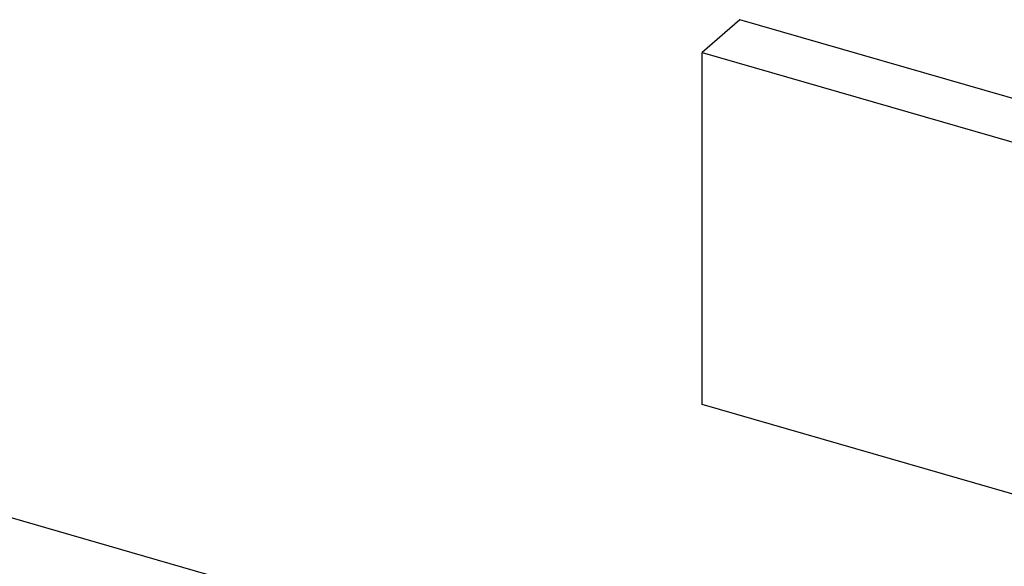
# Model space of a CAD drawing. Header units: millimetres. Extents: x 0 to 210, y 0 to 297.
# Tile 46 of 50: x 143.175 to 143.853, y 219.261 to 219.637. Entities that reach past the tile are written whole.
import ezdxf

# ---------------------------------------------------------------- set-up
doc = ezdxf.new("R2010")
doc.units = ezdxf.units.MM
doc.header["$LTSCALE"] = 19.36
doc.layers.get('0').update_dxf_attribs({"linetype": 'CONTINUOUS'})

msp = doc.modelspace()

# ---------------------------------------------------------------- linework, layer by layer
at = {"color": 7, "linetype": 'CONTINUOUS'}
for p, q in [((143.671, 219.63738), (143.645, 219.61487)), ((143.94812, 219.55738), (143.671, 219.63738)), ((143.645, 219.61487), (143.92212, 219.53487)), ((143.645, 219.37238), (143.645, 219.61487)), ((143.92212, 219.29238), (143.645, 219.37238))]:
    msp.add_line(p, q, dxfattribs=at)
at = {"color": 6, "linetype": 'CONTINUOUS'}
msp.add_line((143.66486, 219.15129), (142.8468, 219.38745), dxfattribs=at)

doc.saveas('drawing.dxf')
